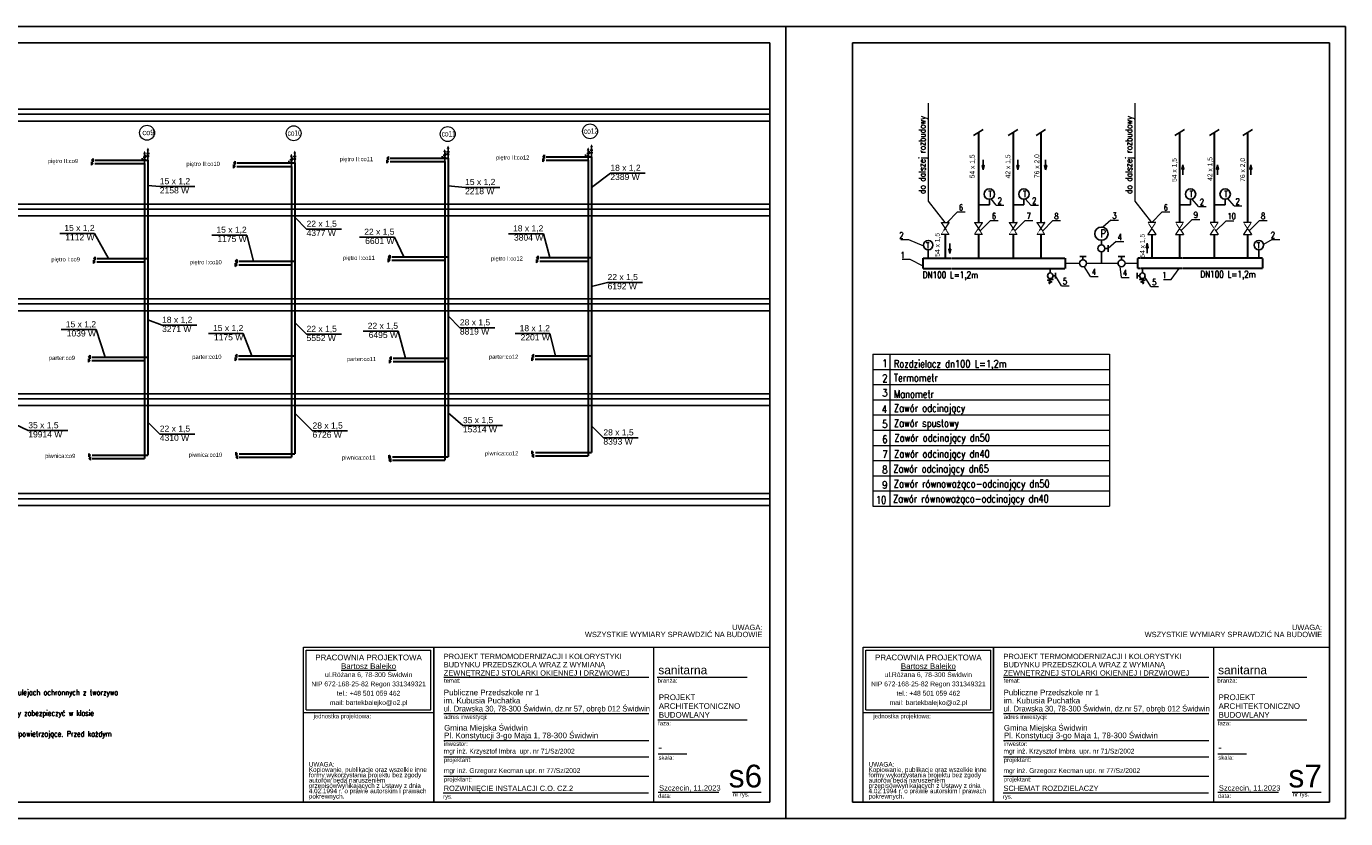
# Model space of a CAD drawing. Header units: millimetres. Extents: x -17429 to 155243, y -2908 to 188569.
# Tile 113 of 113: x 40670 to 90161, y 158869 to 188569. Entities that reach past the tile are written whole.
import ezdxf
from ezdxf.lldxf.tags import DXFTag

# ---------------------------------------------------------------- set-up
doc = ezdxf.new("R2010")
doc.units = ezdxf.units.MM
doc.header["$MEASUREMENT"] = 0
doc.linetypes.add('DASHED2', pattern=[0.375, 0.25, -0.125])
doc.layers.get('0').update_dxf_attribs({"lineweight": 5})
for name, color, linetype in [('#op-co', 3, 'Continuous'), ('#opisy', 7, 'Continuous'), ('#opisy!', 3, 'Continuous'), ('_odnosniki', 255, 'Continuous'), ('_TABELA', 7, 'Continuous'), ('IS_Grafika', 7, 'SOLID'), ('IS_Konstrukcja', 7, 'SOLID'), ('IS_Opisy_działek_Therm', 7, 'SOLID'), ('IS_Powrót', 5, 'DASH'), ('IS_Zasilanie', 1, 'SOLID'), ('odnośnik', 8, 'Continuous'), ('POWROT', 4, 'Continuous'), ('URZADZENIA_I_AKCES_', 7, 'Continuous'), ('Urządzenia kotłowni', 3, 'Continuous')]:
    doc.layers.add(name, color=color, linetype=linetype)
for name, color, linetype, lineweight in [('#piony', 7, 'Continuous', 5), ('Arch opisy_Nr_Pióra__5', 252, 'Continuous', 13), ('ARCH TABELA_Nr_Pióra__1', 7, 'Continuous', 25), ('ARCH TABELA_Nr_Pióra__21', 7, 'Continuous', 13), ('ARCH TABELA_Nr_Pióra__7', 7, 'Continuous', 13)]:
    doc.layers.add(name, color=color, linetype=linetype, lineweight=lineweight)
doc.styles.add('GENERATED_STYLE_11', font='arial.ttf')
doc.styles.add('GENERATED_STYLE_7', font='arial.ttf')
doc.styles.add('GENERATED_STYLE_8', font='arial.ttf')
doc.styles.add('GENERATED_STYLE_9', font='arial.ttf')
doc.styles.add('MtXpl_Arial', font='txt', dxfattribs={"height": 0.2})
doc.styles.add('ROMANS', font='romans', dxfattribs={"width": 0.8})
doc.styles.get("Standard").update_dxf_attribs({"font": 'arial.ttf', "bigfont": 'BIGFONT.SHX'})
tags = doc.linetypes.add('DASH', pattern=[15, 10, -5]).pattern_tags.tags
tags[6:7] = [DXFTag(74, 4), DXFTag(75, 0), DXFTag(340, '0'), DXFTag(46, 0.0), DXFTag(50, 0.0), DXFTag(44, 0.0), DXFTag(45, 0.0)]
tags[4:5] = [DXFTag(74, 4), DXFTag(75, 0), DXFTag(340, '0'), DXFTag(46, 0.0), DXFTag(50, 0.0), DXFTag(44, 0.0), DXFTag(45, 0.0)]
tags = doc.linetypes.add('SOLID', pattern=[10, 10, 0]).pattern_tags.tags
tags[6:7] = [DXFTag(74, 4), DXFTag(75, 0), DXFTag(340, '0'), DXFTag(46, 0.0), DXFTag(50, 0.0), DXFTag(44, 0.0), DXFTag(45, 0.0)]
tags[4:5] = [DXFTag(74, 4), DXFTag(75, 0), DXFTag(340, '0'), DXFTag(46, 0.0), DXFTag(50, 0.0), DXFTag(44, 0.0), DXFTag(45, 0.0)]

# ---------------------------------------------------------------- blocks, each defined once
blk = doc.blocks.new('ODPOW')
at = {"layer": 'URZADZENIA_I_AKCES_', "linetype": 'Continuous'}
for p, q in [((-4, 18), (4, 18)), ((0, 27), (0, 0)), ((4, 11), (7, 11)), ((7, 15), (7, 7))]:
    blk.add_line(p, q, dxfattribs=at)
at = {"layer": 'URZADZENIA_I_AKCES_', "linetype": 'Continuous', "const_width": 4}
blk.add_lwpolyline([(-2, 11, 1), (2, 11, 1)], format="xyb", close=True, dxfattribs=at)
at = {"layer": 'URZADZENIA_I_AKCES_', "linetype": 'Continuous'}
blk.add_solid([(-4, 27), (4, 27), (0, 35)], dxfattribs=at)

msp = doc.modelspace()

# ---------------------------------------------------------------- linework, layer by layer
at = {"layer": '#piony', "color": 7}
for centre in [(45196, 184581), (50696, 184562), (56476, 184534), (61815, 184635)]:
    msp.add_circle(centre, 280, dxfattribs=at)
at = {"color": 7, "lineweight": 5}
for p, q in [((74514, 182017), (74514, 185696)), ((82271, 182016), (82271, 185696)), ((75135, 181221), (74514, 182017)), ((82893, 181220), (82271, 182016)), ((81300, 176279), (81300, 170586))]:
    msp.add_line(p, q, dxfattribs=at)
at = {"color": 7}
for p, q in [((79641, 179688), (80176, 179688)), ((80439, 179688), (81623, 179688)), ((81885, 179688), (82357, 179688))]:
    msp.add_line(p, q, dxfattribs=at)
at = {"layer": '_odnosniki', "color": 0}
for p, q in [((76568, 183565), (76568, 183354)), ((77867, 183565), (77867, 183354)), ((78908, 183565), (78908, 183354)), ((84056, 183007), (84056, 183218)), ((85355, 183007), (85355, 183218)), ((86605, 183007), (86605, 183218)), ((75310, 180425), (75310, 180214)), ((82718, 180062), (82718, 180273))]:
    msp.add_line(p, q, dxfattribs=at)
at = {"layer": '_odnosniki', "color": 0, "ltscale": 0.05}
for points in [[(76568, 183191), (76607, 183354), (76528, 183354)], [(77867, 183191), (77907, 183354), (77828, 183354)], [(78908, 183191), (78947, 183354), (78868, 183354)], [(84056, 183382), (84017, 183218), (84095, 183218)], [(85355, 183382), (85316, 183218), (85395, 183218)], [(86605, 183382), (86566, 183218), (86645, 183218)], [(75310, 180051), (75349, 180214), (75270, 180214)], [(82718, 180437), (82679, 180273), (82758, 180273)]]:
    msp.add_lwpolyline(points, close=True, dxfattribs=at)
at = {"layer": '_TABELA', "color": 7}
for p, q in [((27161, 188569), (69161, 188569)), ((69161, 188569), (27161, 188569)), ((69161, 158869), (69161, 188569)), ((69161, 188569), (90161, 188569)), ((90161, 188569), (69161, 188569)), ((90161, 158869), (90161, 188569)), ((90161, 158869), (90161, 188569)), ((68561, 187959), (29661, 187959)), ((68561, 159479), (68561, 187959)), ((71661, 187959), (71661, 159479)), ((89561, 187959), (71661, 187959)), ((89561, 159479), (89561, 187959)), ((76206, 184485), (76565, 184704)), ((77505, 184485), (77864, 184704)), ((78546, 184485), (78905, 184704)), ((83754, 184485), (84113, 184703)), ((85053, 184485), (85412, 184704)), ((86303, 184485), (86662, 184703)), ((89561, 176279), (89574, 176279)), ((89561, 175710), (89574, 175710)), ((89561, 175710), (89574, 175710)), ((89561, 175710), (89574, 175710)), ((89561, 175141), (89574, 175141)), ((89561, 175141), (89574, 175141)), ((89561, 175141), (89574, 175141)), ((89561, 174571), (89574, 174571)), ((89561, 174571), (89574, 174571)), ((89561, 174571), (89574, 174571)), ((89561, 174002), (89574, 174002)), ((89561, 174002), (89574, 174002)), ((89561, 174002), (89574, 174002)), ((89561, 173433), (89574, 173433)), ((89561, 172863), (89574, 172863)), ((89561, 172294), (89574, 172294)), ((89561, 172294), (89574, 172294)), ((89561, 171725), (89574, 171725)), ((89561, 171155), (89574, 171155)), ((89561, 170586), (89574, 170586)), ((29661, 159479), (68561, 159479)), ((71661, 159479), (89561, 159479)), ((27161, 158869), (69161, 158869)), ((69161, 158869), (90161, 158869))]:
    msp.add_line(p, q, dxfattribs=at)
at = {"layer": '_TABELA', "color": 7, "lineweight": 5}
for p, q in [((72426, 176279), (72426, 170586)), ((72426, 176279), (81300, 176279)), ((72426, 176279), (81300, 176279)), ((72426, 176279), (81300, 176279)), ((73056, 176279), (73056, 170586)), ((72426, 175710), (81300, 175710)), ((72426, 175710), (81300, 175710)), ((72426, 175710), (81300, 175710)), ((72426, 175141), (81300, 175141)), ((72426, 175141), (81300, 175141)), ((72426, 175141), (81300, 175141)), ((72426, 174571), (81300, 174571)), ((72426, 174571), (81300, 174571)), ((72426, 174571), (81300, 174571)), ((72426, 174002), (81300, 174002)), ((72426, 174002), (81300, 174002)), ((72426, 174002), (81300, 174002)), ((72426, 173433), (81300, 173433)), ((72426, 172863), (81300, 172863)), ((72426, 172294), (81300, 172294)), ((72426, 172294), (81300, 172294)), ((72426, 171725), (81300, 171725)), ((72426, 171155), (81300, 171155)), ((72426, 170586), (81300, 170586))]:
    msp.add_line(p, q, dxfattribs=at)
at = {"layer": 'ARCH TABELA_Nr_Pióra__21', "color": 7, "linetype": 'Continuous'}
for p, q in [((51061, 165290), (68561, 165290)), ((51061, 159479), (51061, 165290)), ((51061, 162843), (51061, 165290)), ((51061, 165290), (55954, 165290)), ((51167, 165184), (55848, 165184)), ((51167, 162950), (51167, 165184)), ((55848, 162950), (55848, 165184)), ((55954, 162843), (55954, 165290)), ((55954, 165290), (55954, 159479)), ((55954, 159479), (55954, 164890)), ((64199, 165290), (64199, 159479)), ((68561, 165290), (68561, 159479)), ((72061, 165290), (89561, 165290)), ((72061, 159479), (72061, 165290)), ((72061, 162843), (72061, 165290)), ((72061, 165290), (76954, 165290)), ((72167, 165184), (76848, 165184)), ((72167, 162950), (72167, 165184)), ((76848, 162950), (76848, 165184)), ((76954, 162843), (76954, 165290)), ((76954, 165290), (76954, 159479)), ((76954, 159479), (76954, 164890)), ((85199, 165290), (85199, 159479)), ((89561, 165290), (89561, 159479)), ((56327, 164170), (64026, 164170)), ((64338, 164170), (67706, 164170)), ((77327, 164170), (85026, 164170)), ((85338, 164170), (88706, 164170)), ((51061, 162843), (55954, 162843)), ((51167, 162950), (55848, 162950)), ((72061, 162843), (76954, 162843)), ((72167, 162950), (76848, 162950)), ((56327, 162808), (64026, 162808)), ((64356, 162569), (67706, 162569)), ((77327, 162808), (85026, 162808)), ((85356, 162569), (88706, 162569)), ((56327, 161801), (64026, 161801)), ((77327, 161801), (85026, 161801)), ((56325, 161187), (64024, 161187)), ((64368, 161297), (65447, 161297)), ((77325, 161187), (85024, 161187)), ((85368, 161297), (86447, 161297)), ((56327, 160457), (64026, 160457)), ((77327, 160457), (85026, 160457)), ((64368, 159861), (66649, 159861)), ((67158, 159861), (68238, 159861)), ((85368, 159861), (87649, 159861)), ((88158, 159861), (89238, 159861)), ((51061, 159479), (55954, 159479)), ((68561, 159479), (55954, 159479)), ((56311, 159836), (64011, 159836)), ((72061, 159479), (76954, 159479)), ((89561, 159479), (76954, 159479)), ((77311, 159836), (85011, 159836))]:
    msp.add_line(p, q, dxfattribs=at)
at = {"layer": 'IS_Grafika', "ltscale": 10}
for p, q in [((43180, 183619), (43116, 183555)), ((43180, 183492), (43180, 183619)), ((54251, 183690), (54187, 183627)), ((54187, 183627), (54251, 183563)), ((54251, 183563), (54251, 183690)), ((60111, 183749), (60047, 183685)), ((60047, 183685), (60111, 183622)), ((60047, 183622), (60111, 183558)), ((60047, 183495), (60047, 183622)), ((60111, 183622), (60111, 183749)), ((43116, 183555), (43180, 183492)), ((43116, 183492), (43180, 183428)), ((43116, 183365), (43116, 183492)), ((43180, 183428), (43116, 183365)), ((48500, 183513), (48436, 183449)), ((48436, 183449), (48500, 183386)), ((48436, 183386), (48500, 183322)), ((48436, 183259), (48436, 183386)), ((48500, 183322), (48436, 183259)), ((48500, 183386), (48500, 183513)), ((54187, 183563), (54251, 183500)), ((54187, 183436), (54187, 183563)), ((54251, 183500), (54187, 183436)), ((60111, 183558), (60047, 183495)), ((43251, 179932), (43187, 179868)), ((43187, 179868), (43251, 179805)), ((43187, 179805), (43251, 179741)), ((43187, 179678), (43187, 179805)), ((43251, 179741), (43187, 179678)), ((43251, 179805), (43251, 179932)), ((48571, 179825), (48507, 179762)), ((48507, 179762), (48571, 179698)), ((48507, 179698), (48571, 179635)), ((48507, 179571), (48507, 179698)), ((48571, 179698), (48571, 179825)), ((54311, 179990), (54248, 179926)), ((54248, 179926), (54311, 179863)), ((54248, 179863), (54311, 179799)), ((54248, 179736), (54248, 179863)), ((54311, 179799), (54248, 179736)), ((54311, 179863), (54311, 179990)), ((59865, 179963), (59802, 179899)), ((59802, 179899), (59865, 179836)), ((59802, 179836), (59865, 179772)), ((59802, 179709), (59802, 179836)), ((59865, 179772), (59802, 179709)), ((59865, 179836), (59865, 179963)), ((48571, 179635), (48507, 179571)), ((43063, 176238), (43000, 176174)), ((43063, 176111), (43063, 176238)), ((48559, 176280), (48496, 176216)), ((48496, 176216), (48559, 176153)), ((48559, 176153), (48559, 176280)), ((54360, 176195), (54297, 176132)), ((54360, 176068), (54360, 176195)), ((59694, 176280), (59630, 176217)), ((59630, 176217), (59694, 176153)), ((59694, 176153), (59694, 176280)), ((43000, 176174), (43063, 176111)), ((43000, 176111), (43063, 176047)), ((43000, 175984), (43000, 176111)), ((43063, 176047), (43000, 175984)), ((48496, 176153), (48559, 176089)), ((48496, 176026), (48496, 176153)), ((48559, 176089), (48496, 176026)), ((54297, 176132), (54360, 176068)), ((54297, 176068), (54360, 176005)), ((54297, 175941), (54297, 176068)), ((54360, 176005), (54297, 175941)), ((59630, 176153), (59694, 176090)), ((59630, 176026), (59630, 176153)), ((59694, 176090), (59630, 176026)), ((43015, 172563), (43079, 172500)), ((43015, 172436), (43015, 172563)), ((43079, 172500), (43015, 172436)), ((43079, 172436), (43015, 172373)), ((43015, 172373), (43079, 172309)), ((43079, 172309), (43079, 172436)), ((48521, 172605), (48584, 172542)), ((48521, 172478), (48521, 172605)), ((48584, 172542), (48521, 172478)), ((48584, 172478), (48521, 172415)), ((48521, 172415), (48584, 172351)), ((48584, 172351), (48584, 172478)), ((54273, 172500), (54336, 172436)), ((54273, 172373), (54273, 172500)), ((54336, 172436), (54273, 172373)), ((54336, 172373), (54273, 172309)), ((54273, 172309), (54336, 172246)), ((54336, 172246), (54336, 172373)), ((59636, 172658), (59699, 172595)), ((59636, 172531), (59636, 172658)), ((59699, 172595), (59636, 172531)), ((59699, 172531), (59636, 172468)), ((59636, 172468), (59699, 172404)), ((59699, 172404), (59699, 172531))]:
    msp.add_line(p, q, dxfattribs=at)
at = {"layer": 'IS_Grafika', "linetype": 'Continuous', "ltscale": 10, "extrusion": (0, 0, -1)}
for points in [[(-43180, 183619), (-43116, 183555), (-43180, 183492)], [(-54251, 183690), (-54187, 183627), (-54251, 183563)], [(-60111, 183749), (-60047, 183685), (-60111, 183622)], [(-60111, 183558), (-60047, 183622), (-60047, 183495)], [(-43180, 183428), (-43116, 183492), (-43116, 183365)], [(-48500, 183513), (-48436, 183449), (-48500, 183386)], [(-48500, 183322), (-48436, 183386), (-48436, 183259)], [(-54251, 183500), (-54187, 183563), (-54187, 183436)], [(-43251, 179932), (-43187, 179868), (-43251, 179805)], [(-43251, 179741), (-43187, 179805), (-43187, 179678)], [(-48571, 179825), (-48507, 179762), (-48571, 179698)], [(-48571, 179635), (-48507, 179698), (-48507, 179571)], [(-54311, 179990), (-54248, 179926), (-54311, 179863)], [(-54311, 179799), (-54248, 179863), (-54248, 179736)], [(-59865, 179963), (-59802, 179899), (-59865, 179836)], [(-59865, 179772), (-59802, 179836), (-59802, 179709)], [(-43063, 176238), (-43000, 176174), (-43063, 176111)], [(-48559, 176280), (-48496, 176216), (-48559, 176153)], [(-54360, 176195), (-54297, 176132), (-54360, 176068)], [(-59694, 176280), (-59630, 176217), (-59694, 176153)], [(-43063, 176047), (-43000, 176111), (-43000, 175984)], [(-48559, 176089), (-48496, 176153), (-48496, 176026)], [(-54360, 176005), (-54297, 176068), (-54297, 175941)], [(-59694, 176090), (-59630, 176153), (-59630, 176026)], [(-43079, 172500), (-43015, 172563), (-43015, 172436)], [(-43079, 172436), (-43015, 172373), (-43079, 172309)], [(-48584, 172542), (-48521, 172605), (-48521, 172478)], [(-48584, 172478), (-48521, 172415), (-48584, 172351)], [(-54336, 172436), (-54273, 172500), (-54273, 172373)], [(-54336, 172373), (-54273, 172309), (-54336, 172246)], [(-59699, 172595), (-59636, 172658), (-59636, 172531)], [(-59699, 172531), (-59636, 172468), (-59699, 172404)]]:
    msp.add_solid(points, dxfattribs=at)
at = {"layer": 'IS_Konstrukcja', "ltscale": 10}
for points in [[(29661, 185466), (68561, 185466)], [(29661, 185276), (68561, 185276)], [(29661, 185022), (68561, 185022)], [(29661, 181910), (68561, 181910)], [(29661, 181720), (68561, 181720)], [(29661, 181466), (68561, 181466)], [(29661, 178354), (68561, 178354)], [(29661, 178164), (68561, 178164)], [(29661, 177910), (68561, 177910)], [(29661, 174798), (68561, 174798)], [(29661, 174608), (68561, 174608)], [(29661, 174354), (68561, 174354)], [(29661, 171052), (68561, 171052)], [(29661, 170861), (68561, 170861)], [(29661, 170607), (68561, 170607)]]:
    msp.add_lwpolyline(points, dxfattribs=at)
at = {"layer": 'IS_Opisy_działek_Therm', "ltscale": 10}
for p, q in [((61872, 182529), (62578, 183067)), ((62578, 183067), (63886, 183067)), ((45231, 182603), (45676, 182565)), ((45676, 182565), (46984, 182565)), ((56489, 182594), (57128, 182535)), ((57128, 182535), (58436, 182535)), ((50737, 181413), (51181, 180968)), ((43229, 180811), (41921, 180811)), ((43749, 179868), (43229, 180811)), ((48935, 180744), (47627, 180744)), ((49194, 179762), (48935, 180744)), ((51181, 180968), (52489, 180968)), ((54480, 180668), (53172, 180668)), ((54824, 179926), (54480, 180668)), ((60063, 180796), (58755, 180796)), ((60310, 179899), (60063, 180796)), ((61872, 178818), (62474, 178972)), ((62474, 178972), (63782, 178972)), ((56489, 177716), (56933, 177272)), ((43284, 177201), (41976, 177201)), ((43631, 176174), (43284, 177201)), ((45231, 177570), (45760, 177368)), ((45760, 177368), (47068, 177368)), ((50737, 177473), (51181, 177028)), ((56933, 177272), (58242, 177272)), ((48808, 177058), (47500, 177058)), ((49128, 176216), (48808, 177058)), ((51181, 177028), (52489, 177028)), ((54611, 177143), (53303, 177143)), ((54895, 176132), (54611, 177143)), ((60310, 177054), (59002, 177054)), ((60517, 176217), (60310, 177054)), ((45231, 173731), (45676, 173286)), ((50737, 174070), (51404, 173404)), ((56489, 174076), (57046, 173606)), ((40241, 173659), (40741, 173416)), ((40741, 173416), (42227, 173416)), ((45676, 173286), (46984, 173286)), ((51404, 173404), (52712, 173404)), ((57046, 173606), (58532, 173606)), ((61872, 173591), (62316, 173146)), ((62316, 173146), (63624, 173146))]:
    msp.add_line(p, q, dxfattribs=at)
at = {"layer": 'IS_Powrót', "lineweight": 30, "ltscale": 20}
for p, q in [((83933, 184594), (83933, 181220)), ((85233, 184594), (85233, 181220)), ((86483, 184594), (86483, 181220)), ((43243, 183428), (45104, 183428)), ((45104, 183428), (45104, 179741)), ((48563, 183322), (50610, 183322)), ((50610, 183322), (50610, 179635)), ((54314, 183500), (56362, 183500)), ((56362, 183500), (56362, 179799)), ((60174, 183558), (61745, 183558)), ((61745, 183558), (61745, 179772)), ((82893, 180770), (82893, 179885)), ((83933, 180770), (83933, 179885)), ((85233, 180770), (85233, 179885)), ((86483, 180770), (86483, 179885)), ((43314, 179741), (45104, 179741)), ((45104, 179741), (45104, 176047)), ((54375, 179799), (56362, 179799)), ((56362, 179799), (56362, 176005)), ((59929, 179772), (61745, 179772)), ((61745, 179772), (61745, 176090)), ((48634, 179635), (50610, 179635)), ((50610, 179635), (50610, 176089)), ((43127, 176047), (45104, 176047)), ((45104, 176047), (45104, 172373)), ((48623, 176089), (50610, 176089)), ((50610, 176089), (50610, 172415)), ((54424, 176005), (56362, 176005)), ((56362, 176005), (56362, 172309)), ((59757, 176090), (61745, 176090)), ((61745, 176090), (61745, 172468)), ((43142, 172373), (45104, 172373)), ((48648, 172415), (50610, 172415)), ((54400, 172309), (56362, 172309)), ((59763, 172468), (61745, 172468))]:
    msp.add_line(p, q, dxfattribs=at)
at = {"layer": 'IS_Zasilanie', "lineweight": 30, "ltscale": 10}
for p, q in [((54314, 183627), (56489, 183627)), ((56489, 183627), (56489, 179926)), ((60174, 183685), (61872, 183685)), ((61872, 183685), (61872, 179899)), ((43243, 183555), (45231, 183555)), ((45231, 183555), (45231, 179868)), ((48563, 183449), (50737, 183449)), ((50737, 183449), (50737, 179762)), ((43314, 179868), (45231, 179868)), ((45231, 179868), (45231, 176174)), ((48634, 179762), (50737, 179762)), ((50737, 179762), (50737, 176216)), ((54375, 179926), (56489, 179926)), ((56489, 179926), (56489, 176132)), ((59929, 179899), (61872, 179899)), ((61872, 179899), (61872, 176217)), ((48623, 176216), (50737, 176216)), ((50737, 176216), (50737, 172542)), ((59757, 176217), (61872, 176217)), ((61872, 176217), (61872, 172595)), ((43127, 176174), (45231, 176174)), ((45231, 176174), (45231, 172500)), ((54424, 176132), (56489, 176132)), ((56489, 176132), (56489, 172436)), ((43142, 172500), (45231, 172500)), ((48648, 172542), (50737, 172542)), ((54400, 172436), (56489, 172436)), ((59763, 172595), (61872, 172595))]:
    msp.add_line(p, q, dxfattribs=at)
at = {"layer": 'odnośnik', "color": 7, "lineweight": 5}
for p, q in [((77056, 181871), (76861, 182099)), ((77056, 181871), (77342, 181871)), ((78349, 181869), (78154, 182097)), ((78349, 181869), (78635, 181869)), ((84639, 181817), (84403, 182093)), ((84639, 181817), (84925, 181817)), ((85979, 181839), (85743, 182115)), ((85979, 181839), (86265, 181839)), ((75601, 181612), (75211, 181221)), ((75601, 181612), (75888, 181612)), ((76840, 181290), (76450, 180899)), ((76840, 181290), (77126, 181290)), ((78138, 181292), (77748, 180901)), ((78138, 181292), (78425, 181292)), ((79182, 181287), (78792, 180896)), ((79182, 181287), (79469, 181287)), ((81356, 181302), (81053, 181041)), ((81356, 181302), (81642, 181302)), ((83283, 181611), (82893, 181220)), ((83283, 181611), (83569, 181611)), ((84409, 181335), (83988, 180913)), ((84409, 181335), (84696, 181335)), ((85675, 181285), (85285, 180894)), ((85675, 181285), (85962, 181285)), ((86935, 181293), (86545, 180902)), ((86935, 181293), (87222, 181293)), ((73470, 180577), (73757, 180577)), ((73757, 180577), (74331, 180346)), ((81556, 180506), (81253, 180245)), ((81556, 180506), (81843, 180506)), ((87405, 180585), (87080, 180395)), ((87405, 180585), (87692, 180585)), ((73520, 179839), (73807, 179839)), ((73807, 179839), (74301, 179597)), ((79504, 178844), (79274, 179213)), ((80588, 179198), (80358, 179567)), ((80588, 179198), (80874, 179198)), ((81753, 179160), (81707, 179566)), ((81753, 179160), (82040, 179160)), ((82852, 178812), (82623, 179180)), ((83618, 179083), (83912, 179491)), ((79504, 178844), (79791, 178844)), ((82852, 178812), (83139, 178812)), ((83331, 179083), (83618, 179083))]:
    msp.add_line(p, q, dxfattribs=at)
at = {"layer": 'POWROT', "color": 1, "linetype": 'DASHED2', "lineweight": 30, "ltscale": 5}
for p, q in [((76385, 184595), (76385, 181221)), ((77685, 184595), (77685, 181221)), ((78725, 184595), (78725, 181221)), ((75135, 180771), (75135, 179886)), ((76385, 180771), (76385, 179886)), ((77685, 180771), (77685, 179886)), ((78725, 180771), (78725, 179886)), ((74301, 179886), (74301, 179492)), ((74301, 179886), (79641, 179886)), ((79641, 179886), (79641, 179492)), ((74301, 179492), (79641, 179492))]:
    msp.add_line(p, q, dxfattribs=at)
at = {"layer": 'POWROT', "color": 7, "linetype": 'DASHED2', "lineweight": 18, "ltscale": 5}
for p, q in [((74985, 181221), (75285, 180771)), ((75285, 181221), (74985, 180771)), ((74985, 181221), (75285, 181221)), ((76235, 181221), (76535, 181221)), ((76235, 181221), (76535, 180771)), ((76535, 181221), (76235, 180771)), ((77535, 181221), (77835, 181221)), ((77535, 181221), (77835, 180771)), ((77835, 181221), (77535, 180771)), ((78575, 181221), (78875, 181221)), ((78575, 181221), (78875, 180771)), ((78875, 181221), (78575, 180771)), ((83043, 181220), (82743, 181220)), ((83043, 181220), (82743, 180770)), ((82743, 181220), (83043, 180770)), ((84083, 181220), (83783, 181220)), ((84083, 181220), (83783, 180770)), ((83783, 181220), (84083, 180770)), ((85383, 181220), (85083, 181220)), ((85383, 181220), (85083, 180770)), ((85083, 181220), (85383, 180770)), ((86633, 181220), (86333, 181220)), ((86633, 181220), (86333, 180770)), ((86333, 181220), (86633, 180770)), ((75285, 180771), (74985, 180771)), ((76535, 180771), (76235, 180771)), ((77835, 180771), (77535, 180771)), ((78875, 180771), (78575, 180771)), ((82743, 180770), (83043, 180770)), ((83783, 180770), (84083, 180770)), ((85083, 180770), (85383, 180770)), ((86333, 180770), (86633, 180770))]:
    msp.add_line(p, q, dxfattribs=at)
at = {"layer": 'POWROT', "color": 5, "linetype": 'DASHED2', "lineweight": 30, "ltscale": 5}
for p, q in [((87037, 179885), (82357, 179885)), ((82357, 179885), (82357, 179491)), ((87037, 179885), (87037, 179491)), ((87037, 179491), (82357, 179491))]:
    msp.add_line(p, q, dxfattribs=at)
at = {"layer": 'Urządzenia kotłowni', "color": 7}
for p, q in [((76795, 181882), (76385, 181882)), ((76795, 181882), (76795, 182087)), ((78094, 181882), (77685, 181882)), ((78094, 181882), (78094, 182087)), ((84343, 181882), (83933, 181882)), ((84343, 181882), (84343, 182087)), ((85642, 181882), (85233, 181882)), ((85642, 181882), (85642, 182087)), ((74505, 179886), (74505, 180193)), ((80999, 180483), (80999, 180549)), ((80999, 180376), (80999, 180549)), ((81130, 180245), (81253, 180245)), ((81253, 180122), (81253, 180368)), ((86906, 179885), (86906, 180193)), ((80431, 179943), (80185, 179943)), ((80308, 179820), (80308, 179943)), ((80999, 179688), (80999, 180113)), ((81877, 179943), (81631, 179943)), ((81754, 179820), (81754, 179943)), ((79081, 179326), (79081, 179492)), ((79186, 179220), (79281, 179220)), ((79281, 179115), (79281, 179326)), ((82337, 179115), (82337, 179325)), ((82432, 179220), (82337, 179220)), ((82537, 179325), (82537, 179491))]:
    msp.add_line(p, q, dxfattribs=at)
for points in [[(79081, 179115), (79185, 179083), (78978, 179058), (79138, 178988), (79033, 178958), (79078, 178918)], [(82537, 179115), (82433, 179082), (82640, 179057), (82480, 178987), (82585, 178958), (82540, 178918)]]:
    msp.add_lwpolyline(points, dxfattribs=at)
for centre, radius in [((76795, 182282), 195), ((78094, 182282), 195), ((84343, 182281), 195), ((85642, 182281), 195), ((80999, 180798), 249), ((74505, 180369), 176), ((80999, 180245), 131), ((86906, 180369), 176), ((80308, 179688), 131), ((81754, 179688), 131), ((79081, 179220), 105), ((82537, 179220), 105)]:
    msp.add_circle(centre, radius, dxfattribs=at)

# ---------------------------------------------------------------- block references
at = {"xscale": -13.50000000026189, "yscale": 13.50000000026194, "zscale": 13.50000000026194, "rotation": 359.9873706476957}
for p in [(61872, 183685), (45104, 183428), (45231, 183555), (50610, 183322), (50737, 183449), (56362, 183500), (56489, 183627), (61745, 183558)]:
    msp.add_blockref('ODPOW', p, dxfattribs=at)

# ---------------------------------------------------------------- texts
at = {"layer": '#op-co', "color": 7, "lineweight": 5, "style": 'ROMANS', "width": 0.8}
for p in [(74400, 182293), (82157, 182293)]:
    msp.add_text('do dalszej rozbudowy', height=250, rotation=90, dxfattribs=at).set_placement(p)
at = {"layer": '#op-co', "color": 7, "style": 'ROMANS', "width": 0.8}
for p in [(74296, 179130), (84709, 179149)]:
    msp.add_text('DN100 L=1,2m', height=250, dxfattribs=at).set_placement(p)
at = {"layer": '#opisy', "lineweight": -3, "insert": (32466, 163707), "char_height": 210, "width": 12063.14, "attachment_point": 1, "style": 'ROMANS'}
msp.add_mtext('Wszystkie przejścia przewodów instalacji c.o. należy wykonać w tulejach ochronnych z tworzywa sztucznego.\\P\\H0.22222x;\\P\\H4.5x;Wszystkie przejścia prze\\H0.99999x;z przegrody odzielenia pożarowego należy zabezpieczyć w klasie odporności ogniowej danej przegrody. \\P\\H0.22223x;\\P\\H4.4998574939x;W najwyższych miejscach pionów  należy zamontować zawory odpowietrzające. Przed każdym odpowietrzeniem należy zamontować zawór odcinający.\\P', dxfattribs=at)
at = {"layer": '#opisy!', "color": 7, "lineweight": 5, "style": 'ROMANS', "width": 0.8}
for s, height, p in [('2', 231, (77108, 181923)), ('2', 231, (78401, 181921)), ('6', 231, (75653, 181664)), ('6', 231, (83335, 181663)), ('2', 231, (84691, 181869)), ('2', 231, (86031, 181891)), ('6', 231, (76892, 181342)), ('7', 231, (78190, 181344)), ('8', 231, (79234, 181339)), ('3', 231, (81408, 181355)), ('9', 231, (84461, 181387)), ('10', 230.8, (85727, 181338)), ('8', 231, (86987, 181345)), ('2', 231, (73417, 180623)), ('4', 231, (81608, 180558)), ('2', 231, (87352, 180631)), ('1', 231, (73468, 179885)), ('4', 231, (80640, 179250)), ('4', 231, (81805, 179212)), ('1', 231, (83278, 179129)), ('5', 231, (79556, 178896)), ('5', 231, (82904, 178864)), ('1', 284, (72779, 175799)), ('Rozdzielacz dn100 L=1,2m', 284.12, (73215, 175778)), ('2', 284, (72779, 175234)), ('Termometr', 284.1, (73215, 175254)), ('3', 284, (72779, 174691)), ('Manometr', 284.1, (73215, 174644)), ('4', 284, (72762, 174078)), ('Zawór odcinający', 284.12, (73215, 174121)), ('5', 284, (72779, 173518)), ('Zawór spustowy ', 284.12, (73215, 173552)), ('6', 284, (72779, 172949)), ('Zawór odcinający dn50', 284.12, (73234, 173001)), ('Zawór odcinający dn40', 284.12, (73225, 172401)), ('7', 284, (72779, 172380)), ('8', 284, (72779, 171810)), ('Zawór odcinający dn65', 284.12, (73193, 171842)), ('9', 284, (72779, 171241)), ('Zawór równoważąco-odcinający dn50', 284.12, (73213, 171281)), ('10', 284.1, (72539, 170673)), ('Zawór równoważąco-odcinający dn40', 284.12, (73180, 170722))]:
    msp.add_text(s, height=height, dxfattribs=at).set_placement(p)
at = {"layer": '#opisy!', "color": 7, "style": 'ROMANS'}
for s, insert, char_height, width, attachment_point in [('T', (76885, 182400), 231, 5512.96, 3), ('T', (78185, 182400), 231, 5512.96, 3), ('T', (84433, 182399), 231, 5512.96, 3), ('T', (85733, 182399), 231, 5512.96, 3), ('P', (80957, 180953), 295, 7056.59, 1), ('T', (74422, 180472), 231, 4134.72, 1), ('T', (86823, 180472), 231, 4134.72, 1)]:
    msp.add_mtext(s, dxfattribs=dict(at, insert=insert, char_height=char_height, width=width, attachment_point=attachment_point))
at = {"layer": 'Arch opisy_Nr_Pióra__5', "color": 7, "linetype": 'Continuous', "char_height": 200, "width": 8259.09, "attachment_point": 3, "line_spacing_factor": 0.796128, "style": 'GENERATED_STYLE_11'}
for insert in [(68281, 166138), (89281, 166138)]:
    msp.add_mtext('{UWAGA:\\PWSZYSTKIE WYMIARY SPRAWDZIĆ NA BUDOWIE}', dxfattribs=dict(at, insert=insert))
at = {"layer": 'ARCH TABELA_Nr_Pióra__1', "color": 7, "linetype": 'Continuous', "style": 'GENERATED_STYLE_7'}
for s, insert, char_height, attachment_point, line_spacing_factor in [('{PROJEKT \\PARCHITEKTONICZNO\\PBUDOWLANY}', (64394, 163524), 212.84, 1, 0.9285), ('PROJEKT \\PARCHITEKTONICZNO\\PBUDOWLANY', (85394, 163524), 212.84, 1, 0.9285), ('{Gmina Miejska Świdwin\\PPl. Konstytucji 3-go Maja 1, 78-300 Świdwin}', (56340, 161818), 212.77, 7, 0.807442), ('Gmina Miejska Świdwin\\PPl. Konstytucji 3-go Maja 1, 78-300 Świdwin', (77340, 161818), 212.77, 7, 0.807442)]:
    msp.add_mtext(s, dxfattribs=dict(at, insert=insert, char_height=char_height, attachment_point=attachment_point, line_spacing_factor=line_spacing_factor))
at = {"layer": 'ARCH TABELA_Nr_Pióra__7', "color": 7, "linetype": 'Continuous'}
for s, insert, char_height, attachment_point, line_spacing_factor, style in [('{PRACOWNIA PROJEKTOWA\\P\\LBartosz Balejko}', (53507, 165019), 212.77, 2, 0.926719, 'GENERATED_STYLE_9'), ('{PROJEKT TERMOMODERNIZACJI I KOLORYSTYKI\\PBUDYNKU PRZEDSZKOLA WRAZ Z WYMIANĄ \\PZEWNĘTRZNEJ STOLARKI OKIENNEJ I DRZWIOWEJ }', (56327, 164169), 200, 7, 0.927967, 'GENERATED_STYLE_8'), ('{PRACOWNIA PROJEKTOWA\\P\\LBartosz Balejko}', (74507, 165019), 212.77, 2, 0.926719, 'GENERATED_STYLE_9'), ('PROJEKT TERMOMODERNIZACJI I KOLORYSTYKI\\PBUDYNKU PRZEDSZKOLA WRAZ Z WYMIANĄ \\PZEWNĘTRZNEJ STOLARKI OKIENNEJ I DRZWIOWEJ ', (77327, 164169), 200, 7, 0.927967, 'GENERATED_STYLE_8'), ('Publiczne Przedszkole nr 1\\Pim. Kubusia Puchatka\\P\\W0.95;ul. Drawska 30, 78-300 Świdwin, dz.nr 57, obręb 012 Świdwin', (56327, 162820), 212.77, 7, 0.855122, 'GENERATED_STYLE_7'), ('Publiczne Przedszkole nr 1\\Pim. Kubusia Puchatka\\P\\W0.95;ul. Drawska 30, 78-300 Świdwin, dz.nr 57, obręb 012 Świdwin', (77327, 162820), 212.77, 7, 0.855122, 'GENERATED_STYLE_7')]:
    msp.add_mtext(s, dxfattribs=dict(at, insert=insert, char_height=char_height, attachment_point=attachment_point, line_spacing_factor=line_spacing_factor, style=style))
at = {"layer": 'ARCH TABELA_Nr_Pióra__7', "color": 7, "linetype": 'Continuous', "style": 'GENERATED_STYLE_7'}
for s, insert, char_height, width, attachment_point, line_spacing_factor in [('{ul.Różana 6, 78-300 Świdwin\\PNIP 672-168-25-82 Regon 331349321\\Ptel.: +48 501 059 462\\Pmail: bartekbalejko@o2.pl}', (53507, 164357), 180.85, 7974.45, 2, 1.156383), ('{ul.Różana 6, 78-300 Świdwin\\PNIP 672-168-25-82 Regon 331349321\\Ptel.: +48 501 059 462\\Pmail: bartekbalejko@o2.pl}', (74507, 164357), 180.85, 7974.45, 2, 1.156383), ('{UWAGA:\\PKopiowanie, publikacje oraz wszelkie inne formy wykorzystania projektu bez zgody autorów będą naruszeniem przepisówwynikających z Ustawy z dnia 4.02.1994 r. o prawie autorskim i prawach pokrewnych.}', (51266, 160989), 170.213, 4483.41, 1, 0.703415), ('{UWAGA:\\PKopiowanie, publikacje oraz wszelkie inne formy wykorzystania projektu bez zgody autorów będą naruszeniem przepisówwynikających z Ustawy z dnia 4.02.1994 r. o prawie autorskim i prawach pokrewnych.}', (72266, 160989), 170.213, 4483.41, 1, 0.703415)]:
    msp.add_mtext(s, dxfattribs=dict(at, insert=insert, char_height=char_height, width=width, attachment_point=attachment_point, line_spacing_factor=line_spacing_factor))
at = {"layer": 'ARCH TABELA_Nr_Pióra__7', "color": 7, "linetype": 'Continuous'}
for s, insert, char_height, attachment_point, style in [('sanitarna', (64377, 164599), 319.2, 1, 'GENERATED_STYLE_7'), ('sanitarna', (85377, 164599), 319.2, 1, 'GENERATED_STYLE_7'), ('{temat:}', (56337, 164121), 159.6, 1, 'GENERATED_STYLE_7'), ('{branża:}', (64350, 164121), 159.6, 1, 'GENERATED_STYLE_7'), ('{temat:}', (77337, 164121), 159.6, 1, 'GENERATED_STYLE_7'), ('{branża:}', (85350, 164121), 159.6, 1, 'GENERATED_STYLE_7'), ('{jednostka projektowa:}', (51444, 162789), 159.58, 1, 'GENERATED_STYLE_7'), ('{adres inwestycji:}', (56337, 162763), 159.58, 1, 'GENERATED_STYLE_7'), ('{faza:}', (64368, 162524), 159.6, 1, 'GENERATED_STYLE_7'), ('{jednostka projektowa:}', (72444, 162789), 159.58, 1, 'GENERATED_STYLE_7'), ('{adres inwestycji:}', (77337, 162763), 159.58, 1, 'GENERATED_STYLE_7'), ('{faza:}', (85368, 162524), 159.6, 1, 'GENERATED_STYLE_7'), ('mgr inż. Krzysztof Imbra  upr. nr 71/Sz/2002', (56322, 161489), 180, 1, 'GENERATED_STYLE_7'), ('{inwestor:}', (56337, 161756), 159.58, 1, 'GENERATED_STYLE_7'), ('-', (64375, 161708), 319, 1, 'GENERATED_STYLE_7'), ('mgr inż. Krzysztof Imbra  upr. nr 71/Sz/2002', (77322, 161489), 180, 1, 'GENERATED_STYLE_7'), ('{inwestor:}', (77337, 161756), 159.58, 1, 'GENERATED_STYLE_7'), ('-', (85375, 161708), 319, 1, 'GENERATED_STYLE_7'), ('{projektant:}', (56335, 161150), 159.58, 1, 'GENERATED_STYLE_7'), ('{skala:}', (64385, 161233), 159.6, 1, 'GENERATED_STYLE_7'), ('s6', (68273, 160890), 851.2, 3, 'GENERATED_STYLE_7'), ('{projektant:}', (77335, 161150), 159.58, 1, 'GENERATED_STYLE_7'), ('{skala:}', (85385, 161233), 159.6, 1, 'GENERATED_STYLE_7'), ('s7', (89273, 160890), 851.2, 3, 'GENERATED_STYLE_7'), ('mgr inż. Grzegorz Kecman upr. nr 77/Sz/2002', (56324, 160759), 180, 1, 'GENERATED_STYLE_7'), ('{projektant:}', (56337, 160420), 159.58, 1, 'GENERATED_STYLE_7'), ('mgr inż. Grzegorz Kecman upr. nr 77/Sz/2002', (77324, 160759), 180, 1, 'GENERATED_STYLE_7'), ('{projektant:}', (77337, 160420), 159.58, 1, 'GENERATED_STYLE_7'), ('ROZWINIĘCIE INSTALACJI C.O. CZ.2', (56325, 160105), 200, 1, 'GENERATED_STYLE_8'), ('{Szczecin, 11.2023}', (64406, 160119), 202.13, 1, 'GENERATED_STYLE_7'), ('SCHEMAT ROZDZIELACZY', (77325, 160105), 200, 1, 'GENERATED_STYLE_8'), ('{Szczecin, 11.2023}', (85406, 160119), 202.13, 1, 'GENERATED_STYLE_7'), ('{rys.}', (56304, 159779), 159.6, 1, 'GENERATED_STYLE_7'), ('{data:}', (64369, 159804), 159.6, 1, 'GENERATED_STYLE_7'), ('{nr rys.}', (67176, 159858), 159.6, 1, 'GENERATED_STYLE_7'), ('{rys.}', (77304, 159779), 159.6, 1, 'GENERATED_STYLE_7'), ('{data:}', (85369, 159804), 159.6, 1, 'GENERATED_STYLE_7'), ('{nr rys.}', (88176, 159858), 159.6, 1, 'GENERATED_STYLE_7')]:
    msp.add_mtext(s, dxfattribs=dict(at, insert=insert, char_height=char_height, attachment_point=attachment_point, style=style))
at = {"layer": 'IS_Grafika', "color": 7, "lineweight": 5, "ltscale": 10, "style": 'MtXpl_Arial'}
for s, width, p in [('co9', 0.8, (45022, 184491)), ('co10', 0.7, (50467, 184468)), ('co11', 0.7, (56247, 184441)), ('co12', 0.7, (61586, 184542))]:
    msp.add_text(s, height=210, dxfattribs=dict(at, width=width)).set_placement(p)
at = {"layer": 'IS_Grafika', "ltscale": 10, "char_height": 155.45, "attachment_point": 3}
for s, insert in [('\\fArial|b0|i0;piętro II:co9', (42608, 183601)), ('\\fArial|b0|i0;piętro II:co11', (53679, 183672)), ('\\fArial|b0|i0;piętro II:co12', (59539, 183731)), ('\\fArial|b0|i0;piętro II:co10', (47928, 183494)), ('\\fArial|b0|i0;piętro I:co9', (42679, 179913)), ('\\fArial|b0|i0;piętro I:co10', (47999, 179807)), ('\\fArial|b0|i0;piętro I:co11', (53740, 179971)), ('\\fArial|b0|i0;piętro I:co12', (59294, 179945)), ('\\fArial|b0|i0;parter:co9', (42492, 176220)), ('\\fArial|b0|i0;parter:co10', (47988, 176261)), ('\\fArial|b0|i0;parter:co12', (59122, 176262)), ('\\fArial|b0|i0;parter:co11', (53789, 176177)), ('\\fArial|b0|i0;piwnica:co9', (42507, 172545)), ('\\fArial|b0|i0;piwnica:co10', (48013, 172587)), ('\\fArial|b0|i0;piwnica:co11', (53765, 172482)), ('\\fArial|b0|i0;piwnica:co12', (59128, 172640))]:
    msp.add_mtext(s, dxfattribs=dict(at, insert=insert))
at = {"layer": 'IS_Opisy_działek_Therm', "color": 7, "lineweight": 5, "ltscale": 10, "char_height": 180, "attachment_point": 9, "rotation": 90}
for s, insert in [('\\fArial|b0|i0;54 x 1,5', (76276, 183768)), ('\\fArial|b0|i0;42 x 1,5', (77615, 183767)), ('\\fArial|b0|i0;76 x 2,0', (78700, 183778)), ('\\fArial|b0|i0;54 x 1,5', (83855, 183633)), ('\\fArial|b0|i0;42 x 1,5', (85194, 183671)), ('\\fArial|b0|i0;76 x 2,0', (86419, 183638)), ('\\fArial|b0|i0;54 x 1,5', (74964, 180828)), ('\\fArial|b0|i0;54 x 1,5', (82656, 180792))]:
    msp.add_mtext(s, dxfattribs=dict(at, insert=insert))
at = {"layer": 'IS_Opisy_działek_Therm', "ltscale": 10, "char_height": 228.6}
for s, insert, attachment_point in [('\\fArial|b0|i0;18 x 1,2', (62578, 183112), 7), ('\\fArial|b0|i0;15 x 1,2', (45676, 182611), 7), ('\\fArial|b0|i0;15 x 1,2', (57128, 182581), 7), ('\\fArial|b0|i0;2389 W', (62578, 183039), 1), ('\\fArial|b0|i0;2158 W', (45676, 182537), 1), ('\\fArial|b0|i0;2218 W', (57128, 182508), 1), ('\\fArial|b0|i0;22 x 1,5', (51181, 181014), 7), ('\\fArial|b0|i0;15 x 1,2', (43229, 180856), 9), ('\\fArial|b0|i0;1112 W', (43229, 180783), 3), ('\\fArial|b0|i0;15 x 1,2', (48935, 180790), 9), ('\\fArial|b0|i0;1175 W', (48935, 180717), 3), ('\\fArial|b0|i0;4377 W', (51181, 180941), 1), ('\\fArial|b0|i0;22 x 1,5', (54480, 180713), 9), ('\\fArial|b0|i0;6601 W', (54480, 180640), 3), ('\\fArial|b0|i0;18 x 1,2', (60063, 180841), 9), ('\\fArial|b0|i0;3804 W', (60063, 180768), 3), ('\\fArial|b0|i0;22 x 1,5', (62474, 179017), 7), ('\\fArial|b0|i0;6192 W', (62474, 178944), 1), ('\\fArial|b0|i0;15 x 1,2', (43284, 177247), 9), ('\\fArial|b0|i0;3271 W', (45760, 177341), 1), ('\\fArial|b0|i0;18 x 1,2', (45760, 177414), 7), ('\\fArial|b0|i0;15 x 1,2', (48808, 177104), 9), ('\\fArial|b0|i0;22 x 1,5', (51181, 177074), 7), ('\\fArial|b0|i0;22 x 1,5', (54611, 177189), 9), ('\\fArial|b0|i0;28 x 1,5', (56933, 177318), 7), ('\\fArial|b0|i0;8819 W', (56933, 177245), 1), ('\\fArial|b0|i0;18 x 1,2', (60310, 177099), 9), ('\\fArial|b0|i0;1039 W', (43284, 177173), 3), ('\\fArial|b0|i0;1175 W', (48808, 177030), 3), ('\\fArial|b0|i0;5552 W', (51181, 177001), 1), ('\\fArial|b0|i0;6495 W', (54611, 177116), 3), ('\\fArial|b0|i0;2201 W', (60310, 177026), 3), ('\\fArial|b0|i0;35 x 1,5', (57046, 173652), 7), ('\\fArial|b0|i0;35 x 1,5', (40741, 173461), 7), ('\\fArial|b0|i0;19914 W', (40741, 173388), 1), ('\\fArial|b0|i0;4310 W', (45676, 173259), 1), ('\\fArial|b0|i0;22 x 1,5', (45676, 173332), 7), ('\\fArial|b0|i0;28 x 1,5', (51404, 173449), 7), ('\\fArial|b0|i0;6726 W', (51404, 173376), 1), ('\\fArial|b0|i0;15314 W', (57046, 173579), 1), ('\\fArial|b0|i0;28 x 1,5', (62316, 173192), 7), ('\\fArial|b0|i0;8393 W', (62316, 173119), 1)]:
    msp.add_mtext(s, dxfattribs=dict(at, insert=insert, attachment_point=attachment_point))

doc.saveas('drawing.dxf')
